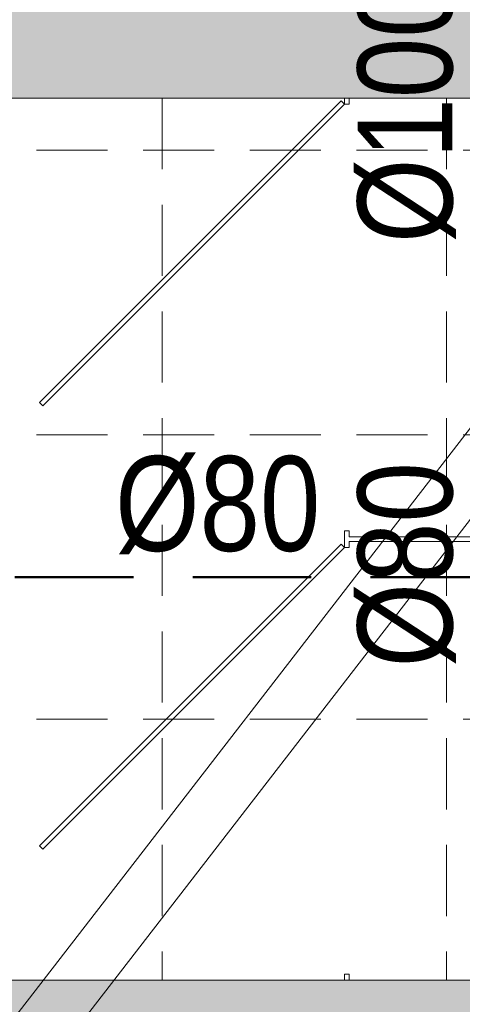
# Model space of a CAD drawing. Header units: millimetres. Extents: x -23540 to 53212, y -37964 to 41185.
# Tile 181 of 203: x 18317 to 18411, y -31890 to -31682. Entities that reach past the tile are written whole.
import ezdxf

# ---------------------------------------------------------------- set-up
doc = ezdxf.new("R2010")
doc.units = ezdxf.units.MM
doc.linetypes.add('DASHED', pattern=[0.75, 0.5, -0.25])
doc.linetypes.add('DASHEDX2', pattern=[1.5, 1, -0.5])
doc.layers.get('0').update_dxf_attribs({"lineweight": 18})
for name, color, linetype, lineweight in [('mm_went_opis', 7, 'Continuous', 15), ('mm_Wentylacja', 5, 'Continuous', 50), ('PG_PRZERYWANE_ŚREDNIE', 1, 'DASHEDX2', 18), ('PG_ŚCIANY_DZIAŁOWE', 3, 'Continuous', 18)]:
    doc.layers.add(name, color=color, linetype=linetype, lineweight=lineweight)
doc.styles.get("Standard").update_dxf_attribs({"font": 'arial.ttf'})

msp = doc.modelspace()

# ---------------------------------------------------------------- hatches: boundary and pattern name
at = {"layer": 'PG_ŚCIANY_DZIAŁOWE', "true_color": 0x939598, "transparency": 33554610}
h = msp.add_hatch(color=252, dxfattribs=at)
h.dxf.hatch_style = 1
h.paths.add_polyline_path([(18769.79, -31474.96), (18732.86, -31474.96), (18732.86, -31943.46), (18558.86, -31943.46), (18558.86, -31559.46), (18558.86, -31451.46), (18436.36, -31451.46), (18436.36, -31469.96), (18515.86, -31469.96), (18515.86, -31680.46), (18268.36, -31680.46), (18268.36, -31469.96), (18335.36, -31469.96), (18335.36, -31451.46), (18241.86, -31451.46), (18241.86, -31469.96), (18253.86, -31469.96), (18253.86, -31698.96), (18515.86, -31698.96), (18515.86, -31884.96), (18140.86, -31884.96), (18140.86, -31469.96), (18140.86, -31451.46), (18090.86, -31451.46), (18090.86, -31467.46), (18122.36, -31467.46), (18122.36, -31905.96), (18321.86, -31905.96), (18321.86, -31912.96), (18330.86, -31912.96), (18330.86, -31905.96), (18519.86, -31905.96), (18519.86, -32071.46), (18506.36, -32071.46), (18506.36, -32143.46), (18581.41, -32143.46), (18581.41, -31989.42), (18769.79, -31989.42)])
h.paths.add_polyline_path([(18732.86, -31334.96), (18769.79, -31334.96), (18769.79, -31300.46), (18732.86, -31330.46)])

# ---------------------------------------------------------------- linework, layer by layer
at = {"color": 251, "lineweight": 20, "true_color": 0x636466}
for p, q in [((18253.86, -31698.96), (18515.86, -31698.96)), ((18385.86, -31698.96), (18385.86, -31700.21)), ((18386.86, -31698.96), (18386.86, -31700.21)), ((18385.15, -31699.51), (18321.51, -31763.15)), ((18385.86, -31700.21), (18322.22, -31763.85)), ((18385.15, -31699.51), (18385.86, -31700.21)), ((18386.86, -31700.21), (18385.86, -31700.21)), ((18321.51, -31763.15), (18322.22, -31763.85)), ((18385.86, -31790.21), (18385.86, -31793.71)), ((18386.86, -31790.21), (18385.86, -31790.21)), ((18386.86, -31790.21), (18386.86, -31791.46)), ((18515.86, -31791.46), (18386.86, -31791.46)), ((18386.86, -31792.46), (18386.86, -31793.71)), ((18515.86, -31792.46), (18386.86, -31792.46)), ((18385.15, -31793.01), (18321.51, -31856.65)), ((18385.86, -31793.71), (18322.22, -31857.35)), ((18385.15, -31793.01), (18385.86, -31793.71)), ((18386.86, -31793.71), (18385.86, -31793.71)), ((18321.51, -31856.65), (18322.22, -31857.35)), ((18385.86, -31883.71), (18385.86, -31884.96)), ((18386.86, -31883.71), (18385.86, -31883.71)), ((18386.86, -31883.71), (18386.86, -31884.96))]:
    msp.add_line(p, q, dxfattribs=at)
at = {"color": 251, "true_color": 0x636466}
msp.add_line((18140.86, -31884.96), (18515.86, -31884.96), dxfattribs=at)
at = {"layer": 'mm_went_opis'}
for p, q in [((18215.32, -32042.61), (18478.47, -31702.37)), ((18267.99, -31955.2), (18454.88, -31713.57))]:
    msp.add_line(p, q, dxfattribs=at)
at = {"layer": 'mm_Wentylacja', "color": 1, "linetype": 'DASHED', "lineweight": 50, "ltscale": 50}
msp.add_line((18241.33, -31799.96), (18413.68, -31799.96), dxfattribs=at)
at = {"layer": 'PG_PRZERYWANE_ŚREDNIE', "color": 251, "lineweight": 15, "ltscale": 15, "true_color": 0x636466}
for p, q in [((18347.36, -31698.96), (18347.36, -31884.96)), ((18407.36, -31698.96), (18407.36, -31884.96)), ((18515.86, -31709.96), (18140.86, -31709.96)), ((18515.86, -31769.96), (18140.86, -31769.96)), ((18515.86, -31829.96), (18140.86, -31829.96))]:
    msp.add_line(p, q, dxfattribs=at)

# ---------------------------------------------------------------- texts
at = {"layer": 'mm_went_opis', "char_height": 20, "width": 139, "attachment_point": 2, "rotation": 90}
for s, insert in [('{\\fArial Narrow|b0|i0|c238|p34;Ø100}', (18388.61, -31701.51)), ('{\\fArial Narrow|b0|i0|c238|p34;Ø80}', (18388.61, -31797.39))]:
    msp.add_mtext(s, dxfattribs=dict(at, insert=insert))
at = {"layer": 'mm_went_opis', "insert": (18359.11, -31774.46), "char_height": 20, "width": 139, "attachment_point": 2}
msp.add_mtext('{\\fArial Narrow|b0|i0|c238|p34;Ø80}', dxfattribs=at)

doc.saveas('drawing.dxf')
